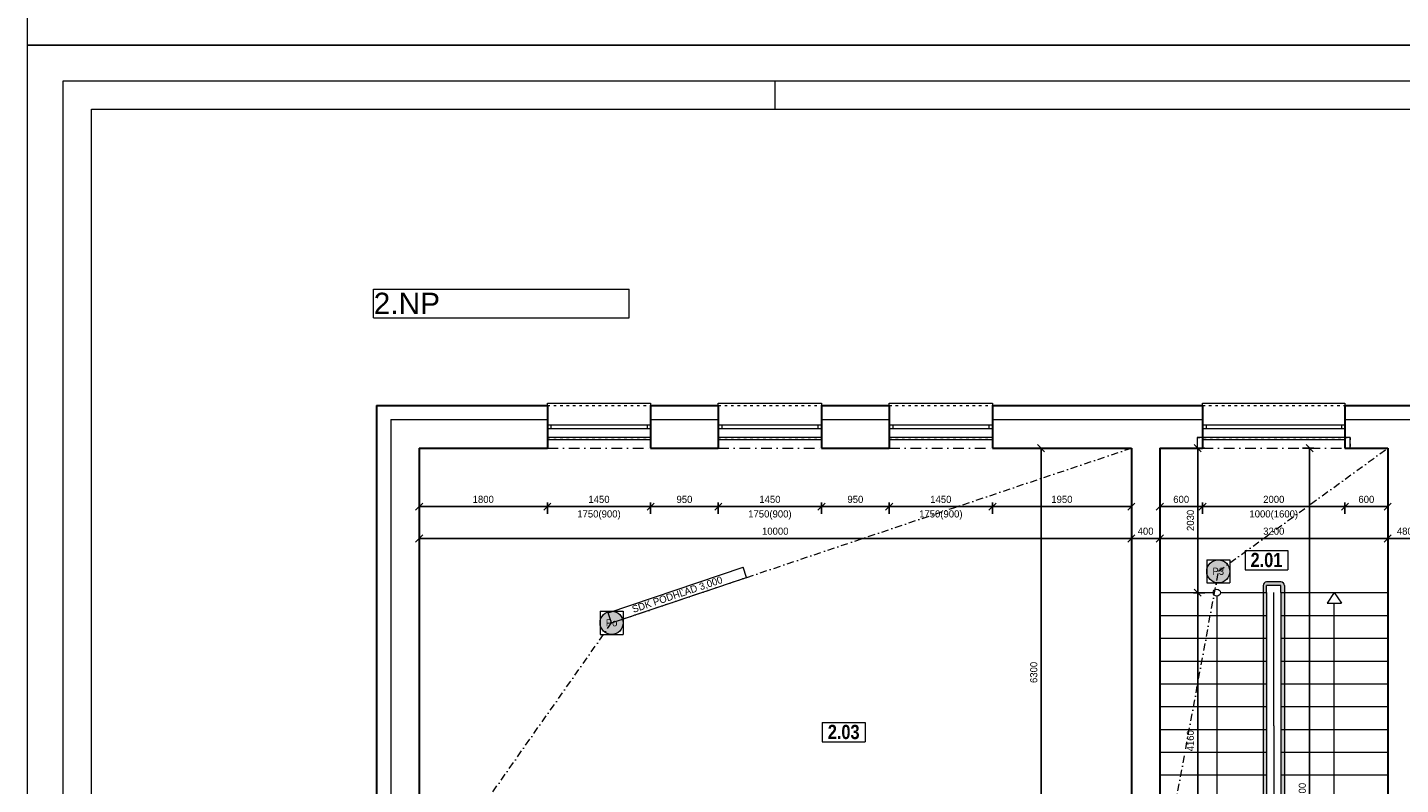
# Model space of a CAD drawing. Header units: millimetres. Extents: x -65956 to 5894746, y -14679 to 163521.
# Tile 13 of 89: x -65956 to -46676, y 4638 to 15271. Entities that reach past the tile are written whole.
import ezdxf

# ---------------------------------------------------------------- set-up
doc = ezdxf.new("R2010")
doc.units = ezdxf.units.MM
doc.linetypes.add('ACAD_ISO03W100', pattern=[30, 12, -18])
doc.linetypes.add('ČERCHOVANÁ', pattern=[1, 0.5, -0.25, 0, -0.25])
doc.layers.get('0').update_dxf_attribs({"lineweight": 5})
doc.layers.get('Defpoints').update_dxf_attribs({"color": 2, "lineweight": 30})
doc.layers.add('- pomocna', color=232, linetype='Continuous', lineweight=0, plot=False)
doc.layers.add('- pomocná oramovanie', color=245, linetype='Continuous', lineweight=0, plot=False)
for name, color, linetype, lineweight in [('- popis', 7, 'Continuous', 0), ('Bodko ciarkovana T', 200, 'ČERCHOVANÁ', 0), ('H popisky', 30, 'Continuous', 25), ('H stavba', 82, 'Continuous', 30), ('KOTY', 51, 'Continuous', 5), ('m_popis', 7, 'Continuous', 0), ('otvor', 163, 'Continuous', 5), ('RE-nove', 10, 'Continuous', 0), ('Tbč stavba', 4, 'ČERCHOVANÁ', 0), ('Tč stavba', 7, 'ACAD_ISO03W100', 5), ('VT sanita', 210, 'Continuous', 5)]:
    doc.layers.add(name, color=color, linetype=linetype, lineweight=lineweight)
doc.styles.add('1-100_te_2mm_200', font='technic_.ttf', dxfattribs={"height": 200})
doc.styles.add('1-20_ce_5mm_100', font='GOTHIC.TTF', dxfattribs={"height": 100})
doc.styles.add('1-50_ce_2mm_100', font='GOTHIC.TTF', dxfattribs={"height": 100})
doc.styles.add('ARIAL', font='arial.ttf')
doc.dimstyles.new('technic_1-100', dxfattribs={"dimtxt": 200, "dimasz": 240, "dimexe": 300, "dimexo": 200, "dimgap": 100, "dimtad": 1, "dimdec": 1, "dimrnd": 0.5, "dimtxsty": '1-100_te_2mm_200', "dimblk": 'OBLIQUE', "dimcen": 2.5, "dimclrd": 256, "dimclrt": 256, "dimadec": 0, "dimazin": 0, "dimtfac": 1, "dimtdec": 1, "dimtix": 1, "dimtmove": 1, "dimatfit": 3, "dimldrblk": 'OBLIQUE', "dimfxl": 400, "dimfxlon": 1, "dimarcsym": 0})

# ---------------------------------------------------------------- blocks, each defined once
blk = doc.blocks.new('_Oblique')
at = {"color": 0, "linetype": 'ByBlock', "lineweight": -2}
blk.add_line((-0.5, -0.5), (0.5, 0.5), dxfattribs=at)
blk = doc.blocks.new('*D590')
at = {"layer": 'Defpoints', "color": 0, "transparency": 16777216}
for p in [(-60456, 9363), (-58656, 9363), (-58656, 8541)]:
    blk.add_point(p, dxfattribs=at)
at = {"layer": 'KOTY', "color": 0, "lineweight": -2, "transparency": 16777216}
for p, q in [((-60456, 8601), (-60456, 8441)), ((-58656, 8601), (-58656, 8441))]:
    blk.add_line(p, q, dxfattribs=at)
at = {"layer": 'KOTY', "lineweight": -2, "transparency": 16777216}
blk.add_line((-60456, 8541), (-58656, 8541), dxfattribs=at)
at = {"layer": 'KOTY', "lineweight": -2, "transparency": 16777216, "xscale": 100, "yscale": 100, "zscale": 100, "rotation": 180}
blk.add_blockref('_Oblique', (-60456, 8541), dxfattribs=at)
at = {"layer": 'KOTY', "lineweight": -2, "transparency": 16777216, "xscale": 100, "yscale": 100, "zscale": 100}
blk.add_blockref('_Oblique', (-58656, 8541), dxfattribs=at)
at = {"layer": 'KOTY', "transparency": 16777216, "insert": (-59556, 8643), "char_height": 100, "attachment_point": 5, "style": '1-20_ce_5mm_100'}
blk.add_mtext('1800', dxfattribs=at)
blk = doc.blocks.new('*D591')
at = {"layer": 'Defpoints', "color": 0, "transparency": 16777216}
for p in [(-58656, 9363), (-57206, 9363), (-57206, 8541)]:
    blk.add_point(p, dxfattribs=at)
at = {"layer": 'KOTY', "color": 0, "lineweight": -2, "transparency": 16777216}
for p, q in [((-58656, 8601), (-58656, 8441)), ((-57206, 8601), (-57206, 8441))]:
    blk.add_line(p, q, dxfattribs=at)
at = {"layer": 'KOTY', "lineweight": -2, "transparency": 16777216}
blk.add_line((-58656, 8541), (-57206, 8541), dxfattribs=at)
at = {"layer": 'KOTY', "lineweight": -2, "transparency": 16777216, "xscale": 100, "yscale": 100, "zscale": 100, "rotation": 180}
blk.add_blockref('_Oblique', (-58656, 8541), dxfattribs=at)
at = {"layer": 'KOTY', "lineweight": -2, "transparency": 16777216, "xscale": 100, "yscale": 100, "zscale": 100}
blk.add_blockref('_Oblique', (-57206, 8541), dxfattribs=at)
at = {"layer": 'KOTY', "transparency": 16777216, "char_height": 100, "attachment_point": 5, "style": '1-20_ce_5mm_100'}
for s, insert in [('1450', (-57931, 8643)), ('1750(900)', (-57931, 8424))]:
    blk.add_mtext(s, dxfattribs=dict(at, insert=insert))
blk = doc.blocks.new('*D592')
at = {"layer": 'Defpoints', "color": 0, "transparency": 16777216}
for p in [(-57206, 9363), (-56256, 9363), (-56256, 8541)]:
    blk.add_point(p, dxfattribs=at)
at = {"layer": 'KOTY', "color": 0, "lineweight": -2, "transparency": 16777216}
for p, q in [((-57206, 8601), (-57206, 8441)), ((-56256, 8601), (-56256, 8441))]:
    blk.add_line(p, q, dxfattribs=at)
at = {"layer": 'KOTY', "lineweight": -2, "transparency": 16777216}
blk.add_line((-57206, 8541), (-56256, 8541), dxfattribs=at)
at = {"layer": 'KOTY', "lineweight": -2, "transparency": 16777216, "xscale": 100, "yscale": 100, "zscale": 100, "rotation": 180}
blk.add_blockref('_Oblique', (-57206, 8541), dxfattribs=at)
at = {"layer": 'KOTY', "lineweight": -2, "transparency": 16777216, "xscale": 100, "yscale": 100, "zscale": 100}
blk.add_blockref('_Oblique', (-56256, 8541), dxfattribs=at)
at = {"layer": 'KOTY', "transparency": 16777216, "insert": (-56731, 8643), "char_height": 100, "attachment_point": 5, "style": '1-20_ce_5mm_100'}
blk.add_mtext('950', dxfattribs=at)
blk = doc.blocks.new('*D593')
at = {"layer": 'Defpoints', "color": 0, "transparency": 16777216}
for p in [(-56256, 9363), (-54806, 9363), (-54806, 8541)]:
    blk.add_point(p, dxfattribs=at)
at = {"layer": 'KOTY', "color": 0, "lineweight": -2, "transparency": 16777216}
for p, q in [((-56256, 8601), (-56256, 8441)), ((-54806, 8601), (-54806, 8441))]:
    blk.add_line(p, q, dxfattribs=at)
at = {"layer": 'KOTY', "lineweight": -2, "transparency": 16777216}
blk.add_line((-56256, 8541), (-54806, 8541), dxfattribs=at)
at = {"layer": 'KOTY', "lineweight": -2, "transparency": 16777216, "xscale": 100, "yscale": 100, "zscale": 100, "rotation": 180}
blk.add_blockref('_Oblique', (-56256, 8541), dxfattribs=at)
at = {"layer": 'KOTY', "lineweight": -2, "transparency": 16777216, "xscale": 100, "yscale": 100, "zscale": 100}
blk.add_blockref('_Oblique', (-54806, 8541), dxfattribs=at)
at = {"layer": 'KOTY', "transparency": 16777216, "char_height": 100, "attachment_point": 5, "style": '1-20_ce_5mm_100'}
for s, insert in [('1450', (-55531, 8643)), ('1750(900)', (-55531, 8424))]:
    blk.add_mtext(s, dxfattribs=dict(at, insert=insert))
blk = doc.blocks.new('*D594')
at = {"layer": 'Defpoints', "color": 0, "transparency": 16777216}
for p in [(-54806, 9363), (-53856, 9363), (-53856, 8541)]:
    blk.add_point(p, dxfattribs=at)
at = {"layer": 'KOTY', "color": 0, "lineweight": -2, "transparency": 16777216}
for p, q in [((-54806, 8601), (-54806, 8441)), ((-53856, 8601), (-53856, 8441))]:
    blk.add_line(p, q, dxfattribs=at)
at = {"layer": 'KOTY', "lineweight": -2, "transparency": 16777216}
blk.add_line((-54806, 8541), (-53856, 8541), dxfattribs=at)
at = {"layer": 'KOTY', "lineweight": -2, "transparency": 16777216, "xscale": 100, "yscale": 100, "zscale": 100, "rotation": 180}
blk.add_blockref('_Oblique', (-54806, 8541), dxfattribs=at)
at = {"layer": 'KOTY', "lineweight": -2, "transparency": 16777216, "xscale": 100, "yscale": 100, "zscale": 100}
blk.add_blockref('_Oblique', (-53856, 8541), dxfattribs=at)
at = {"layer": 'KOTY', "transparency": 16777216, "insert": (-54331, 8643), "char_height": 100, "attachment_point": 5, "style": '1-20_ce_5mm_100'}
blk.add_mtext('950', dxfattribs=at)
blk = doc.blocks.new('*D595')
at = {"layer": 'Defpoints', "color": 0, "transparency": 16777216}
for p in [(-53856, 9363), (-52406, 9363), (-52406, 8541)]:
    blk.add_point(p, dxfattribs=at)
at = {"layer": 'KOTY', "color": 0, "lineweight": -2, "transparency": 16777216}
for p, q in [((-53856, 8601), (-53856, 8441)), ((-52406, 8601), (-52406, 8441))]:
    blk.add_line(p, q, dxfattribs=at)
at = {"layer": 'KOTY', "lineweight": -2, "transparency": 16777216}
blk.add_line((-53856, 8541), (-52406, 8541), dxfattribs=at)
at = {"layer": 'KOTY', "lineweight": -2, "transparency": 16777216, "xscale": 100, "yscale": 100, "zscale": 100, "rotation": 180}
blk.add_blockref('_Oblique', (-53856, 8541), dxfattribs=at)
at = {"layer": 'KOTY', "lineweight": -2, "transparency": 16777216, "xscale": 100, "yscale": 100, "zscale": 100}
blk.add_blockref('_Oblique', (-52406, 8541), dxfattribs=at)
at = {"layer": 'KOTY', "transparency": 16777216, "char_height": 100, "attachment_point": 5, "style": '1-20_ce_5mm_100'}
for s, insert in [('1450', (-53131, 8643)), ('1750(900)', (-53131, 8424))]:
    blk.add_mtext(s, dxfattribs=dict(at, insert=insert))
blk = doc.blocks.new('*D596')
at = {"layer": 'Defpoints', "color": 0, "transparency": 16777216}
for p in [(-52406, 9363), (-50456, 9363), (-50456, 8541)]:
    blk.add_point(p, dxfattribs=at)
at = {"layer": 'KOTY', "color": 0, "lineweight": -2, "transparency": 16777216}
for p, q in [((-52406, 8601), (-52406, 8441)), ((-50456, 8601), (-50456, 8441))]:
    blk.add_line(p, q, dxfattribs=at)
at = {"layer": 'KOTY', "lineweight": -2, "transparency": 16777216}
blk.add_line((-52406, 8541), (-50456, 8541), dxfattribs=at)
at = {"layer": 'KOTY', "lineweight": -2, "transparency": 16777216, "xscale": 100, "yscale": 100, "zscale": 100, "rotation": 180}
blk.add_blockref('_Oblique', (-52406, 8541), dxfattribs=at)
at = {"layer": 'KOTY', "lineweight": -2, "transparency": 16777216, "xscale": 100, "yscale": 100, "zscale": 100}
blk.add_blockref('_Oblique', (-50456, 8541), dxfattribs=at)
at = {"layer": 'KOTY', "transparency": 16777216, "insert": (-51431, 8643), "char_height": 100, "attachment_point": 5, "style": '1-20_ce_5mm_100'}
blk.add_mtext('1950', dxfattribs=at)
blk = doc.blocks.new('*D597')
at = {"layer": 'Defpoints', "color": 0, "transparency": 16777216}
for p in [(-60456, 9363), (-50456, 9363), (-50456, 8094)]:
    blk.add_point(p, dxfattribs=at)
at = {"layer": 'KOTY', "color": 0, "lineweight": -2, "transparency": 16777216}
for p, q in [((-60456, 8154), (-60456, 7994)), ((-50456, 8154), (-50456, 7994))]:
    blk.add_line(p, q, dxfattribs=at)
at = {"layer": 'KOTY', "lineweight": -2, "transparency": 16777216}
blk.add_line((-60456, 8094), (-50456, 8094), dxfattribs=at)
at = {"layer": 'KOTY', "lineweight": -2, "transparency": 16777216, "xscale": 100, "yscale": 100, "zscale": 100, "rotation": 180}
blk.add_blockref('_Oblique', (-60456, 8094), dxfattribs=at)
at = {"layer": 'KOTY', "lineweight": -2, "transparency": 16777216, "xscale": 100, "yscale": 100, "zscale": 100}
blk.add_blockref('_Oblique', (-50456, 8094), dxfattribs=at)
at = {"layer": 'KOTY', "transparency": 16777216, "insert": (-55456, 8196), "char_height": 100, "attachment_point": 5, "style": '1-20_ce_5mm_100'}
blk.add_mtext('10000', dxfattribs=at)
blk = doc.blocks.new('*D603')
at = {"layer": 'Defpoints', "color": 0, "transparency": 16777216}
for p in [(-51724, 9363), (-50456, 9363), (-50456, 3063)]:
    blk.add_point(p, dxfattribs=at)
at = {"layer": 'KOTY', "color": 0, "lineweight": -2, "transparency": 16777216}
for p, q in [((-51664, 9363), (-51824, 9363)), ((-51664, 3063), (-51824, 3063))]:
    blk.add_line(p, q, dxfattribs=at)
at = {"layer": 'KOTY', "lineweight": -2, "transparency": 16777216}
blk.add_line((-51724, 3063), (-51724, 9363), dxfattribs=at)
at = {"layer": 'KOTY', "lineweight": -2, "transparency": 16777216, "xscale": 100, "yscale": 100, "zscale": 100}
for p, rotation in [((-51724, 9363), 90), ((-51724, 3063), 270)]:
    blk.add_blockref('_Oblique', p, dxfattribs=dict(at, rotation=rotation))
at = {"layer": 'KOTY', "transparency": 16777216, "insert": (-51826, 6213), "char_height": 100, "attachment_point": 5, "rotation": 90, "style": '1-20_ce_5mm_100'}
blk.add_mtext('6300', dxfattribs=at)
blk = doc.blocks.new('*D665')
at = {"layer": 'Defpoints', "color": 0, "transparency": 16777216}
for p in [(-50456, 9363), (-50056, 9363), (-50456, 8094)]:
    blk.add_point(p, dxfattribs=at)
at = {"layer": 'KOTY', "color": 0, "lineweight": -2, "transparency": 16777216}
for p, q in [((-50456, 8154), (-50456, 7994)), ((-50056, 8154), (-50056, 7994))]:
    blk.add_line(p, q, dxfattribs=at)
at = {"layer": 'KOTY', "lineweight": -2, "transparency": 16777216}
blk.add_line((-50056, 8094), (-50456, 8094), dxfattribs=at)
at = {"layer": 'KOTY', "lineweight": -2, "transparency": 16777216, "xscale": 100, "yscale": 100, "zscale": 100, "rotation": 180}
blk.add_blockref('_Oblique', (-50456, 8094), dxfattribs=at)
at = {"layer": 'KOTY', "lineweight": -2, "transparency": 16777216, "xscale": 100, "yscale": 100, "zscale": 100}
blk.add_blockref('_Oblique', (-50056, 8094), dxfattribs=at)
at = {"layer": 'KOTY', "transparency": 16777216, "insert": (-50256, 8196), "char_height": 100, "attachment_point": 5, "style": '1-20_ce_5mm_100'}
blk.add_mtext('400', dxfattribs=at)
blk = doc.blocks.new('*D433')
at = {"layer": 'Defpoints', "color": 0, "transparency": 16777216}
for p in [(-50056, 9363), (-46856, 9363), (-46856, 8094)]:
    blk.add_point(p, dxfattribs=at)
at = {"layer": 'KOTY', "color": 0, "lineweight": -2, "transparency": 16777216}
for p, q in [((-50056, 8154), (-50056, 7994)), ((-46856, 8154), (-46856, 7994))]:
    blk.add_line(p, q, dxfattribs=at)
at = {"layer": 'KOTY', "lineweight": -2, "transparency": 16777216}
blk.add_line((-50056, 8094), (-46856, 8094), dxfattribs=at)
at = {"layer": 'KOTY', "lineweight": -2, "transparency": 16777216, "xscale": 100, "yscale": 100, "zscale": 100, "rotation": 180}
blk.add_blockref('_Oblique', (-50056, 8094), dxfattribs=at)
at = {"layer": 'KOTY', "lineweight": -2, "transparency": 16777216, "xscale": 100, "yscale": 100, "zscale": 100}
blk.add_blockref('_Oblique', (-46856, 8094), dxfattribs=at)
at = {"layer": 'KOTY', "transparency": 16777216, "insert": (-48456, 8196), "char_height": 100, "attachment_point": 5, "style": '1-20_ce_5mm_100'}
blk.add_mtext('3200', dxfattribs=at)
blk = doc.blocks.new('*D666')
at = {"layer": 'Defpoints', "color": 0, "transparency": 16777216}
for p in [(-46856, 9363), (-46376, 9363), (-46856, 8094)]:
    blk.add_point(p, dxfattribs=at)
at = {"layer": 'KOTY', "color": 0, "lineweight": -2, "transparency": 16777216}
for p, q in [((-46856, 8154), (-46856, 7994)), ((-46376, 8154), (-46376, 7994))]:
    blk.add_line(p, q, dxfattribs=at)
at = {"layer": 'KOTY', "lineweight": -2, "transparency": 16777216}
blk.add_line((-46376, 8094), (-46856, 8094), dxfattribs=at)
at = {"layer": 'KOTY', "lineweight": -2, "transparency": 16777216, "xscale": 100, "yscale": 100, "zscale": 100, "rotation": 180}
blk.add_blockref('_Oblique', (-46856, 8094), dxfattribs=at)
at = {"layer": 'KOTY', "lineweight": -2, "transparency": 16777216, "xscale": 100, "yscale": 100, "zscale": 100}
blk.add_blockref('_Oblique', (-46376, 8094), dxfattribs=at)
at = {"layer": 'KOTY', "transparency": 16777216, "insert": (-46616, 8196), "char_height": 100, "attachment_point": 5, "style": '1-20_ce_5mm_100'}
blk.add_mtext('480', dxfattribs=at)
blk = doc.blocks.new('*D667')
at = {"layer": 'Defpoints', "color": 0, "transparency": 16777216}
for p in [(-50056, 9363), (-48456, 4335), (-48456, 3173)]:
    blk.add_point(p, dxfattribs=at)
at = {"layer": 'KOTY', "color": 0, "lineweight": -2, "transparency": 16777216}
for p, q in [((-48456, 4275), (-48456, 4435)), ((-50056, 4395), (-50056, 4235))]:
    blk.add_line(p, q, dxfattribs=at)
at = {"layer": 'KOTY', "lineweight": -2, "transparency": 16777216}
blk.add_line((-50056, 4335), (-48456, 4335), dxfattribs=at)
at = {"layer": 'KOTY', "lineweight": -2, "transparency": 16777216, "xscale": 100, "yscale": 100, "zscale": 100, "rotation": 180}
blk.add_blockref('_Oblique', (-50056, 4335), dxfattribs=at)
at = {"layer": 'KOTY', "lineweight": -2, "transparency": 16777216, "xscale": 100, "yscale": 100, "zscale": 100}
blk.add_blockref('_Oblique', (-48456, 4335), dxfattribs=at)
at = {"layer": 'KOTY', "transparency": 16777216, "insert": (-49256, 4437), "char_height": 100, "attachment_point": 5, "style": '1-20_ce_5mm_100'}
blk.add_mtext('1600', dxfattribs=at)
blk = doc.blocks.new('*D668')
at = {"layer": 'Defpoints', "color": 0, "transparency": 16777216}
for p in [(-50056, 9363), (-49456, 9363), (-49456, 8541)]:
    blk.add_point(p, dxfattribs=at)
at = {"layer": 'KOTY', "color": 0, "lineweight": -2, "transparency": 16777216}
for p, q in [((-50056, 8601), (-50056, 8441)), ((-49456, 8601), (-49456, 8441))]:
    blk.add_line(p, q, dxfattribs=at)
at = {"layer": 'KOTY', "lineweight": -2, "transparency": 16777216}
blk.add_line((-50056, 8541), (-49456, 8541), dxfattribs=at)
at = {"layer": 'KOTY', "lineweight": -2, "transparency": 16777216, "xscale": 100, "yscale": 100, "zscale": 100, "rotation": 180}
blk.add_blockref('_Oblique', (-50056, 8541), dxfattribs=at)
at = {"layer": 'KOTY', "lineweight": -2, "transparency": 16777216, "xscale": 100, "yscale": 100, "zscale": 100}
blk.add_blockref('_Oblique', (-49456, 8541), dxfattribs=at)
at = {"layer": 'KOTY', "transparency": 16777216, "insert": (-49756, 8643), "char_height": 100, "attachment_point": 5, "style": '1-20_ce_5mm_100'}
blk.add_mtext('600', dxfattribs=at)
blk = doc.blocks.new('*D669')
at = {"layer": 'Defpoints', "color": 0, "transparency": 16777216}
for p in [(-49456, 9363), (-47456, 9363), (-47456, 8541)]:
    blk.add_point(p, dxfattribs=at)
at = {"layer": 'KOTY', "color": 0, "lineweight": -2, "transparency": 16777216}
for p, q in [((-49456, 8601), (-49456, 8441)), ((-47456, 8601), (-47456, 8441))]:
    blk.add_line(p, q, dxfattribs=at)
at = {"layer": 'KOTY', "lineweight": -2, "transparency": 16777216}
blk.add_line((-49456, 8541), (-47456, 8541), dxfattribs=at)
at = {"layer": 'KOTY', "lineweight": -2, "transparency": 16777216, "xscale": 100, "yscale": 100, "zscale": 100, "rotation": 180}
blk.add_blockref('_Oblique', (-49456, 8541), dxfattribs=at)
at = {"layer": 'KOTY', "lineweight": -2, "transparency": 16777216, "xscale": 100, "yscale": 100, "zscale": 100}
blk.add_blockref('_Oblique', (-47456, 8541), dxfattribs=at)
at = {"layer": 'KOTY', "transparency": 16777216, "char_height": 100, "attachment_point": 5, "style": '1-20_ce_5mm_100'}
for s, insert in [('2000', (-48456, 8643)), ('1000(1600)', (-48456, 8424))]:
    blk.add_mtext(s, dxfattribs=dict(at, insert=insert))
blk = doc.blocks.new('*D670')
at = {"layer": 'Defpoints', "color": 0, "transparency": 16777216}
for p in [(-47456, 9363), (-46856, 9363), (-46856, 8541)]:
    blk.add_point(p, dxfattribs=at)
at = {"layer": 'KOTY', "color": 0, "lineweight": -2, "transparency": 16777216}
for p, q in [((-47456, 8601), (-47456, 8441)), ((-46856, 8601), (-46856, 8441))]:
    blk.add_line(p, q, dxfattribs=at)
at = {"layer": 'KOTY', "lineweight": -2, "transparency": 16777216}
blk.add_line((-47456, 8541), (-46856, 8541), dxfattribs=at)
at = {"layer": 'KOTY', "lineweight": -2, "transparency": 16777216, "xscale": 100, "yscale": 100, "zscale": 100, "rotation": 180}
blk.add_blockref('_Oblique', (-47456, 8541), dxfattribs=at)
at = {"layer": 'KOTY', "lineweight": -2, "transparency": 16777216, "xscale": 100, "yscale": 100, "zscale": 100}
blk.add_blockref('_Oblique', (-46856, 8541), dxfattribs=at)
at = {"layer": 'KOTY', "transparency": 16777216, "insert": (-47156, 8643), "char_height": 100, "attachment_point": 5, "style": '1-20_ce_5mm_100'}
blk.add_mtext('600', dxfattribs=at)
blk = doc.blocks.new('*D671')
at = {"layer": 'Defpoints', "color": 0, "transparency": 16777216}
for p in [(-50056, 9363), (-50056, 7333), (-49524, 7333)]:
    blk.add_point(p, dxfattribs=at)
at = {"layer": 'KOTY', "color": 0, "lineweight": -2, "transparency": 16777216}
for p, q in [((-49584, 9363), (-49424, 9363)), ((-49584, 7333), (-49424, 7333))]:
    blk.add_line(p, q, dxfattribs=at)
at = {"layer": 'KOTY', "lineweight": -2, "transparency": 16777216}
blk.add_line((-49524, 9363), (-49524, 7333), dxfattribs=at)
at = {"layer": 'KOTY', "lineweight": -2, "transparency": 16777216, "xscale": 100, "yscale": 100, "zscale": 100}
for p, rotation in [((-49524, 9363), 90), ((-49524, 7333), 270)]:
    blk.add_blockref('_Oblique', p, dxfattribs=dict(at, rotation=rotation))
at = {"layer": 'KOTY', "transparency": 16777216, "insert": (-49626, 8348), "char_height": 100, "attachment_point": 5, "rotation": 90, "style": '1-20_ce_5mm_100'}
blk.add_mtext('2030', dxfattribs=at)
blk = doc.blocks.new('*T434')
at = {"layer": 'Defpoints', "color": 8, "linetype": 'ByBlock', "lineweight": 0, "transparency": 16777216}
for p, q in [((0, 403), (3587, 403)), ((0, 0), (0, 403)), ((3587, 0), (3587, 403)), ((0, 0), (3587, 0))]:
    blk.add_line(p, q, dxfattribs=at)
at = {"layer": '- popis', "color": 0, "transparency": 16777216, "insert": (2, 202), "char_height": 300, "width": 3583.9, "attachment_point": 4, "style": 'ARIAL'}
blk.add_mtext('{\\fArial|b0|i0|c238|p34;\\C256;2.NP}', dxfattribs=at)
blk = doc.blocks.new('*D673')
at = {"layer": 'Defpoints', "color": 0, "transparency": 16777216}
for p in [(-50056, 7333), (-49524, 3173), (-48556, 3173)]:
    blk.add_point(p, dxfattribs=at)
at = {"layer": 'KOTY', "color": 0, "lineweight": -2, "transparency": 16777216}
for p, q in [((-49584, 7333), (-49424, 7333)), ((-49464, 3173), (-49624, 3173))]:
    blk.add_line(p, q, dxfattribs=at)
at = {"layer": 'KOTY', "lineweight": -2, "transparency": 16777216}
blk.add_line((-49524, 7333), (-49524, 3173), dxfattribs=at)
at = {"layer": 'KOTY', "lineweight": -2, "transparency": 16777216, "xscale": 100, "yscale": 100, "zscale": 100}
for p, rotation in [((-49524, 7333), 90), ((-49524, 3173), 270)]:
    blk.add_blockref('_Oblique', p, dxfattribs=dict(at, rotation=rotation))
at = {"layer": 'KOTY', "transparency": 16777216, "insert": (-49626, 5253), "char_height": 100, "attachment_point": 5, "rotation": 90, "style": '1-20_ce_5mm_100'}
blk.add_mtext('4160', dxfattribs=at)
blk = doc.blocks.new('*D675')
at = {"layer": 'Defpoints', "color": 0, "transparency": 16777216}
for p in [(-46856, 9363), (-47953, -337), (-46856, -337)]:
    blk.add_point(p, dxfattribs=at)
at = {"layer": 'KOTY', "color": 0, "lineweight": -2, "transparency": 16777216}
for p, q in [((-47893, 9363), (-48053, 9363)), ((-47893, -337), (-48053, -337))]:
    blk.add_line(p, q, dxfattribs=at)
at = {"layer": 'KOTY', "lineweight": -2, "transparency": 16777216}
blk.add_line((-47953, 9363), (-47953, -337), dxfattribs=at)
at = {"layer": 'KOTY', "lineweight": -2, "transparency": 16777216, "xscale": 100, "yscale": 100, "zscale": 100}
for p, rotation in [((-47953, 9363), 90), ((-47953, -337), 270)]:
    blk.add_blockref('_Oblique', p, dxfattribs=dict(at, rotation=rotation))
at = {"layer": 'KOTY', "transparency": 16777216, "insert": (-48055, 4513), "char_height": 100, "attachment_point": 5, "rotation": 90, "style": '1-20_ce_5mm_100'}
blk.add_mtext('9700', dxfattribs=at)
blk = doc.blocks.new('*T446')
at = {"layer": 'Defpoints', "color": 8, "linetype": 'ByBlock', "lineweight": 0, "transparency": 16777216}
for p, q in [((0, 0), (600, 0)), ((0, 0), (0, -271)), ((600, 0), (600, -271)), ((0, -271), (600, -271))]:
    blk.add_line(p, q, dxfattribs=at)
at = {"layer": 'H popisky', "color": 0, "transparency": 16777216, "insert": (300, -135), "char_height": 200, "width": 596, "attachment_point": 5, "style": '1-50_ce_2mm_100'}
blk.add_mtext('{\\fTechnicLite|b1|i0|c2|p2;\\C256;2.01}', dxfattribs=at)
blk = doc.blocks.new('*T448')
at = {"layer": 'Defpoints', "color": 8, "linetype": 'ByBlock', "lineweight": 0, "transparency": 16777216}
for p, q in [((0, 0), (600, 0)), ((0, 0), (0, -271)), ((600, 0), (600, -271)), ((0, -271), (600, -271))]:
    blk.add_line(p, q, dxfattribs=at)
at = {"layer": 'H popisky', "color": 0, "transparency": 16777216, "insert": (300, -135), "char_height": 200, "width": 596, "attachment_point": 5, "style": '1-50_ce_2mm_100'}
blk.add_mtext('{\\fTechnicLite|b1|i0|c2|p2;\\C256;2.03}', dxfattribs=at)
blk = doc.blocks.new('*T797')
at = {"layer": 'Defpoints', "color": 8, "linetype": 'ByBlock', "lineweight": 0, "transparency": 16777216}
for p, q in [((0, 0), (325, 0)), ((0, 0), (0, -325)), ((325, 0), (325, -325)), ((0, -325), (325, -325))]:
    blk.add_line(p, q, dxfattribs=at)
at = {"layer": '- popis', "color": 0, "transparency": 16777216, "insert": (162, -162), "char_height": 100, "width": 320.94, "attachment_point": 5, "style": '1-50_ce_2mm_100'}
blk.add_mtext('Po', dxfattribs=at)
blk = doc.blocks.new('*T798')
at = {"layer": 'Defpoints', "color": 8, "linetype": 'ByBlock', "lineweight": 0, "transparency": 16777216}
for p, q in [((-48, 142), (1848, 780)), ((1896, 637), (1848, 780)), ((0, 0), (1896, 637)), ((0, 0), (-48, 142))]:
    blk.add_line(p, q, dxfattribs=at)
at = {"layer": 'm_popis', "color": 0, "transparency": 16777216, "insert": (924, 390), "char_height": 100, "width": 1996, "attachment_point": 5, "rotation": 18.5855, "style": '1-50_ce_2mm_100'}
blk.add_mtext('SDK PODHĽAD 3,000', dxfattribs=at)
blk = doc.blocks.new('cxyvyxcvcx')
at = {"layer": '- pomocná oramovanie'}
for points in [[(-136218, -52983), (-178218, -52983), (-178218, -23283), (-136218, -23283)], [(-137118, -52083), (-177318, -52083), (-177318, -24183), (-137118, -24183)]]:
    blk.add_lwpolyline(points, close=True, dxfattribs=at)
blk.add_line((-167718, -24183), (-167718, -23783))
blk.add_lwpolyline([(-136718, -52483), (-177718, -52483), (-177718, -23783), (-136718, -23783)], close=True)
blk = doc.blocks.new('*T967')
at = {"layer": 'Defpoints', "color": 8, "linetype": 'ByBlock', "lineweight": 0, "transparency": 16777216}
for p, q in [((0, 0), (325, 0)), ((0, 0), (0, -325)), ((325, 0), (325, -325)), ((0, -325), (325, -325))]:
    blk.add_line(p, q, dxfattribs=at)
at = {"layer": '- popis', "color": 0, "transparency": 16777216, "insert": (162, -162), "char_height": 100, "width": 320.94, "attachment_point": 5, "style": '1-50_ce_2mm_100'}
blk.add_mtext('P3', dxfattribs=at)

msp = doc.modelspace()

# ---------------------------------------------------------------- hatches: boundary and pattern name
at = {"layer": 'RE-nove'}
for points in [[(-49072.85, 7632.3, 1), (-49397.79, 7632.3, 1)], [(-57591.11, 6909.48, 1), (-57916.05, 6909.48, 1)]]:
    msp.add_hatch(color=256, dxfattribs=at).paths.add_polyline_path(points)
h = msp.add_hatch(color=256, dxfattribs=at)
h.dxf.hatch_style = 1
h.paths.add_polyline_path([(-48306.01, 6693.33), (-48356.01, 6693.33), (-48356.01, 6373.33), (-48306.01, 6373.33)])
h.paths.add_polyline_path([(-48306.01, 6373.33), (-48356.01, 6373.33), (-48356.01, 6053.33), (-48306.01, 6053.33)])
h.paths.add_polyline_path([(-48306.01, 6053.33), (-48356.01, 6053.33), (-48356.01, 5733.33), (-48306.01, 5733.33)])
h.paths.add_polyline_path([(-48306.01, 5733.33), (-48356.01, 5733.33), (-48356.01, 5413.33), (-48306.01, 5413.33)])
h.paths.add_polyline_path([(-48306.01, 5413.33), (-48356.01, 5413.33), (-48356.01, 5093.33), (-48306.01, 5093.33)])
h.paths.add_polyline_path([(-48306.01, 5093.33), (-48356.01, 5093.33), (-48356.01, 4773.33), (-48306.01, 4773.33)])
h.paths.add_polyline_path([(-48306.01, 4773.33), (-48356.01, 4773.33), (-48356.01, 4453.33), (-48306.01, 4453.33)])
h.paths.add_polyline_path([(-48306.01, 4453.33), (-48356.01, 4453.33), (-48356.01, 4133.33), (-48306.01, 4133.33)])
h.paths.add_polyline_path([(-48306.01, 4133.33), (-48356.01, 4133.33), (-48356.01, 3813.33), (-48306.01, 3813.33)])
h.paths.add_polyline_path([(-48306.01, 3813.33), (-48356.01, 3813.33), (-48356.01, 3493.33), (-48306.01, 3493.33)])
h.paths.add_polyline_path([(-48306.01, 3493.33), (-48356.01, 3493.33), (-48356.01, 3173.33), (-48306.01, 3173.33)])
h.paths.add_polyline_path([(-48556.01, 6693.33), (-48606.01, 6693.33), (-48606.01, 6373.33), (-48556.01, 6373.33)])
h.paths.add_polyline_path([(-48556.01, 7013.33), (-48606.01, 7013.33), (-48606.01, 6693.33), (-48556.01, 6693.33)])
h.paths.add_polyline_path([(-48556.01, 7333.33), (-48606.01, 7333.33), (-48606.01, 7013.33), (-48556.01, 7013.33)])
h.paths.add_polyline_path([(-48356.01, 7483.33), (-48556.01, 7483.33, 0.41421356), (-48606.01, 7433.33), (-48606.01, 7333.33), (-48556.01, 7333.33), (-48556.01, 7433.33), (-48356.01, 7433.33), (-48356.01, 7333.33), (-48306.01, 7333.33), (-48306.01, 7433.33, 0.41421356)])
h.paths.add_polyline_path([(-48306.01, 7333.33), (-48356.01, 7333.33), (-48356.01, 7013.33), (-48306.01, 7013.33)])
h.paths.add_polyline_path([(-48306.01, 7013.33), (-48356.01, 7013.33), (-48356.01, 6693.33), (-48306.01, 6693.33)])
h.paths.add_polyline_path([(-46856.01, 3093.33), (-47106.01, 3093.33), (-47106.01, 3043.33), (-46856.01, 3043.33)])
h.paths.add_polyline_path([(-47106.01, 3093.33), (-48106.01, 3093.33), (-48106.01, 3043.33), (-47106.01, 3043.33)])
h.paths.add_polyline_path([(-48106.01, 3093.33), (-48556.01, 3093.33), (-48556.01, 3173.33), (-48606.01, 3173.33), (-48606.01, 3093.33, 0.41421356), (-48556.01, 3043.33), (-48106.01, 3043.33)])
h.paths.add_polyline_path([(-48556.01, 3493.33), (-48606.01, 3493.33), (-48606.01, 3173.33), (-48556.01, 3173.33)], flags=17)
h.paths.add_polyline_path([(-48556.01, 3813.33), (-48606.01, 3813.33), (-48606.01, 3493.33), (-48556.01, 3493.33)], flags=17)
h.paths.add_polyline_path([(-48556.01, 4133.33), (-48606.01, 4133.33), (-48606.01, 3813.33), (-48556.01, 3813.33)], flags=17)
h.paths.add_polyline_path([(-48556.01, 4453.33), (-48606.01, 4453.33), (-48606.01, 4133.33), (-48556.01, 4133.33)], flags=17)
h.paths.add_polyline_path([(-48556.01, 4773.33), (-48606.01, 4773.33), (-48606.01, 4453.33), (-48556.01, 4453.33)], flags=17)
h.paths.add_polyline_path([(-48556.01, 5093.33), (-48606.01, 5093.33), (-48606.01, 4773.33), (-48556.01, 4773.33)], flags=17)
h.paths.add_polyline_path([(-48556.01, 5413.33), (-48606.01, 5413.33), (-48606.01, 5093.33), (-48556.01, 5093.33)], flags=17)
h.paths.add_polyline_path([(-48556.01, 5733.33), (-48606.01, 5733.33), (-48606.01, 5413.33), (-48556.01, 5413.33)], flags=17)
h.paths.add_polyline_path([(-48556.01, 6053.33), (-48606.01, 6053.33), (-48606.01, 5733.33), (-48556.01, 5733.33)], flags=17)
h.paths.add_polyline_path([(-48556.01, 6373.33), (-48606.01, 6373.33), (-48606.01, 6053.33), (-48556.01, 6053.33)], flags=17)

# ---------------------------------------------------------------- linework, layer by layer
at = {"layer": '- pomocna'}
for points in [[(-60456.01, 3063.33), (-50456.01, 3063.33), (-50456.01, 9363.33), (-52406.01, 9363.33), (-52406.01, 9513.33), (-53856.01, 9513.33), (-53856.01, 9363.33), (-54806.01, 9363.33), (-54806.01, 9513.33), (-56256.01, 9513.33), (-56256.01, 9363.33), (-57206.01, 9363.33), (-57206.01, 9513.33), (-58656.01, 9513.33), (-58656.01, 9363.33), (-60456.01, 9363.33), (-60456.01, 3063.33)], [(-50056.01, 3173.33), (-46856.01, 3173.33), (-46856.01, 9363.33), (-47381.01, 9363.33), (-47381.01, 9513.33), (-49531.01, 9513.33), (-49531.01, 9363.33), (-50056.01, 9363.33), (-50056.01, 3173.33)]]:
    msp.add_lwpolyline(points, dxfattribs=at)
at = {"linetype": 'Continuous'}
for p, q in [((-60856.01, 9763.33), (-60856.01, 2463.33)), ((-60856.01, 9763.33), (-58656.01, 9763.33)), ((-57206.01, 9763.33), (-56256.01, 9763.33)), ((-54806.01, 9763.33), (-53856.01, 9763.33)), ((-52406.01, 9763.33), (-49456.01, 9763.33)), ((-47456.01, 9763.33), (-45076.01, 9763.33)), ((-50056.01, 7333.33), (-49306.01, 7333.33)), ((-49206.01, 7333.33), (-48556.01, 7333.33)), ((-48356.01, 7333.33), (-48356.01, 3173.33)), ((-48306.01, 7433.33), (-48306.01, 3173.33)), ((-47606.01, 7333.33), (-47706.01, 7183.33)), ((-47606.01, 7333.33), (-47506.01, 7183.33)), ((-50056.01, 7013.33), (-48556.01, 7013.33)), ((-48356.01, 7013.33), (-46856.01, 7013.33)), ((-50056.01, 6693.33), (-48556.01, 6693.33)), ((-48356.01, 6693.33), (-46856.01, 6693.33)), ((-50056.01, 6373.33), (-48556.01, 6373.33)), ((-48356.01, 6373.33), (-46856.01, 6373.33)), ((-50056.01, 6053.33), (-48556.01, 6053.33)), ((-48356.01, 6053.33), (-46856.01, 6053.33)), ((-50056.01, 5733.33), (-48556.01, 5733.33)), ((-48356.01, 5733.33), (-46856.01, 5733.33)), ((-50056.01, 5413.33), (-48556.01, 5413.33)), ((-48456.01, 5461.33), (-48456.01, 3093.33)), ((-48356.01, 5413.33), (-46856.01, 5413.33)), ((-50056.01, 5093.33), (-48556.01, 5093.33)), ((-48356.01, 5093.33), (-46856.01, 5093.33)), ((-50056.01, 4773.33), (-48556.01, 4773.33)), ((-48356.01, 4773.33), (-46856.01, 4773.33))]:
    msp.add_line(p, q, dxfattribs=at)
for p, q in [((-48606.01, 7433.33), (-48606.01, 3093.33)), ((-48356.01, 7483.33), (-48556.01, 7483.33)), ((-48356.01, 7433.33), (-48556.01, 7433.33)), ((-48556.01, 7333.33), (-48556.01, 7433.33)), ((-48556.01, 7333.33), (-48556.01, 3093.33)), ((-48456.01, 5461.33), (-48456.01, 7333.33)), ((-48356.01, 7333.33), (-48356.01, 7433.33)), ((-48356.01, 7333.33), (-46856.01, 7333.33)), ((-49256.01, 7283.33), (-49256.01, 3323.33)), ((-47706.01, 7183.33), (-47506.01, 7183.33)), ((-47606.01, 5648.33), (-47606.01, 7183.33)), ((-47606.01, 7183.33), (-47606.01, 7183.33)), ((-47606.01, 3173.33), (-47606.01, 5648.33))]:
    msp.add_line(p, q)
msp.add_circle((-49256.01, 7333.33), 50)
for centre, start, end in [((-48556.01, 7433.33), 90, 180), ((-48356.01, 7433.33), 0, 90)]:
    msp.add_arc(centre, 50, start, end)
at = {"layer": 'Bodko ciarkovana T', "ltscale": 200}
for p, q in [((-57753.58, 6909.48), (-50456.01, 9363.33)), ((-49232.65, 7634.52), (-46856.01, 9363.33)), ((-50056.01, 3173.33), (-49232.65, 7634.52)), ((-60456.01, 3063.33), (-57753.58, 6909.48))]:
    msp.add_line(p, q, dxfattribs=at)
at = {"layer": 'H stavba'}
for p, q in [((-61056.01, 9963.33), (-61056.01, 2463.33)), ((-61056.01, 9963.33), (-58656.01, 9963.33)), ((-58656.01, 9963.33), (-58656.01, 9363.33)), ((-57206.01, 9963.33), (-57206.01, 9363.33)), ((-57206.01, 9963.33), (-56256.01, 9963.33)), ((-56256.01, 9963.33), (-56256.01, 9363.33)), ((-54806.01, 9963.33), (-54806.01, 9363.33)), ((-54806.01, 9963.33), (-53856.01, 9963.33)), ((-53856.01, 9963.33), (-53856.01, 9363.33)), ((-52406.01, 9963.33), (-52406.01, 9363.33)), ((-52406.01, 9963.33), (-49456.01, 9963.33)), ((-49456.01, 9963.33), (-49456.01, 9363.33)), ((-47456.01, 9963.33), (-45076.01, 9963.33)), ((-47456.01, 9963.33), (-47456.01, 9363.33)), ((-60456.01, 9363.33), (-60456.01, 3063.33)), ((-60456.01, 9363.33), (-58656.01, 9363.33)), ((-57206.01, 9363.33), (-56256.01, 9363.33)), ((-54806.01, 9363.33), (-53856.01, 9363.33)), ((-52406.01, 9363.33), (-50456.01, 9363.33)), ((-50456.01, 9363.33), (-50456.01, 3063.33)), ((-50056.01, 9363.33), (-49456.01, 9363.33)), ((-50056.01, 9363.33), (-50056.01, 3063.33)), ((-47456.01, 9363.33), (-46856.01, 9363.33)), ((-46856.01, 9363.33), (-46856.01, 1713.33))]:
    msp.add_line(p, q, dxfattribs=at)
at = {"layer": 'otvor'}
for p, q in [((-57206.01, 9683.33), (-58656.01, 9683.33)), ((-58606.01, 9683.33), (-58606.01, 9633.33)), ((-57256.01, 9683.33), (-57256.01, 9633.33)), ((-54806.01, 9683.33), (-56256.01, 9683.33)), ((-56206.01, 9683.33), (-56206.01, 9633.33)), ((-54856.01, 9683.33), (-54856.01, 9633.33)), ((-52406.01, 9683.33), (-53856.01, 9683.33)), ((-53806.01, 9683.33), (-53806.01, 9633.33)), ((-52456.01, 9683.33), (-52456.01, 9633.33)), ((-47456.01, 9683.33), (-49456.01, 9683.33)), ((-49406.01, 9683.33), (-49406.01, 9633.33)), ((-47506.01, 9683.33), (-47506.01, 9633.33)), ((-57206.01, 9633.33), (-58656.01, 9633.33)), ((-58656.01, 9483.33), (-57206.01, 9483.33)), ((-54806.01, 9633.33), (-56256.01, 9633.33)), ((-56256.01, 9483.33), (-54806.01, 9483.33)), ((-52406.01, 9633.33), (-53856.01, 9633.33)), ((-53856.01, 9483.33), (-52406.01, 9483.33)), ((-47456.01, 9633.33), (-49456.01, 9633.33)), ((-49456.01, 9483.33), (-47456.01, 9483.33))]:
    msp.add_line(p, q, dxfattribs=at)
for points in [[(-58656.01, 9963.33), (-58656.01, 9993.33), (-57206.01, 9993.33), (-57206.01, 9963.33)], [(-56256.01, 9963.33), (-56256.01, 9993.33), (-54806.01, 9993.33), (-54806.01, 9963.33)], [(-53856.01, 9963.33), (-53856.01, 9993.33), (-52406.01, 9993.33), (-52406.01, 9963.33)], [(-49456.01, 9963.33), (-49456.01, 9993.33), (-47456.01, 9993.33), (-47456.01, 9963.33)]]:
    msp.add_lwpolyline(points, dxfattribs=at)
at = {"layer": 'Tbč stavba', "ltscale": 300}
for p, q in [((-58656.01, 9363.33), (-57206.01, 9363.33)), ((-56256.01, 9363.33), (-54806.01, 9363.33)), ((-53856.01, 9363.33), (-52406.01, 9363.33)), ((-49456.01, 9363.33), (-47456.01, 9363.33))]:
    msp.add_line(p, q, dxfattribs=at)
at = {"layer": 'Tč stavba', "ltscale": 3}
for p, q in [((-58656.01, 9963.33), (-57206.01, 9963.33)), ((-56256.01, 9963.33), (-54806.01, 9963.33)), ((-53856.01, 9963.33), (-52406.01, 9963.33)), ((-49456.01, 9963.33), (-47456.01, 9963.33)), ((-58656.01, 9513.33), (-57206.01, 9513.33)), ((-56256.01, 9513.33), (-54806.01, 9513.33)), ((-53856.01, 9513.33), (-52406.01, 9513.33)), ((-49531.01, 9513.33), (-49531.01, 9363.33)), ((-49531.01, 9513.33), (-47381.01, 9513.33)), ((-47381.01, 9513.33), (-47381.01, 9363.33))]:
    msp.add_line(p, q, dxfattribs=at)
at = {"layer": 'VT sanita'}
for centre in [(-49235.32, 7632.3), (-57753.58, 6909.48)]:
    msp.add_circle(centre, 162.47, dxfattribs=at)

# ---------------------------------------------------------------- block references
for name, p in [('cxyvyxcvcx', (112262.3, 68004.75)), ('cxyvyxcvcx', (112262.3, 38304.75)), ('*T434', (-61096.36, 11193.61)), ('*T446', (-48858.71, 7925.77)), ('*T967', (-49397.79, 7794.77)), ('*T798', (-57753.58, 6909.48)), ('*T797', (-57916.05, 7071.95)), ('*T448', (-54795.24, 5510.01))]:
    msp.add_blockref(name, p)

# ---------------------------------------------------------------- dimensions: what is measured, and where the dimension line sits
at = {"layer": 'KOTY'}
for base, p1, p2, picture, middle in [((-58656.01, 8540.73), (-60456.01, 9363.33), (-58656.01, 9363.33), '*D590', (-59556.01, 8643.25)), ((-50456.01, 8093.75), (-60456.01, 9363.33), (-50456.01, 9363.33), '*D597', (-55456.01, 8196.27)), ((-56256.01, 8540.73), (-57206.01, 9363.33), (-56256.01, 9363.33), '*D592', (-56731.01, 8643.25)), ((-53856.01, 8540.73), (-54806.01, 9363.33), (-53856.01, 9363.33), '*D594', (-54331.01, 8643.25)), ((-50456.01, 8540.73), (-52406.01, 9363.33), (-50456.01, 9363.33), '*D596', (-51431.01, 8643.25)), ((-50456.01, 8093.75), (-50056.01, 9363.33), (-50456.01, 9363.33), '*D665', (-50256.01, 8196.27)), ((-46856.01, 8093.75), (-50056.01, 9363.33), (-46856.01, 9363.33), '*D433', (-48456.01, 8196.27)), ((-48456.01, 4334.98), (-50056.01, 9363.33), (-48456.01, 3173.33), '*D667', (-49256.01, 4437.5)), ((-49456.01, 8540.73), (-50056.01, 9363.33), (-49456.01, 9363.33), '*D668', (-49756.01, 8643.25)), ((-46856.01, 8540.73), (-47456.01, 9363.33), (-46856.01, 9363.33), '*D670', (-47156.01, 8643.25)), ((-46856.01, 8093.75), (-46376.01, 9363.33), (-46856.01, 9363.33), '*D666', (-46616.01, 8196.27))]:
    dim = msp.add_linear_dim(base=base, p1=p1, p2=p2, dimstyle='technic_1-100', override={"dimtxt": 100, "dimasz": 100, "dimexe": 100, "dimgap": 50, "dimtxsty": '1-20_ce_5mm_100', "dimfxl": 60}, dxfattribs=at)
    dim.commit()
    dim.dimension.update_dxf_attribs({"geometry": picture, "text_midpoint": middle})
for base, p1, p2, text, picture, middle in [((-57206.01, 8540.73), (-58656.01, 9363.33), (-57206.01, 9363.33), '<>\\X 1750(900)', '*D591', (-57931.01, 8540.73)), ((-54806.01, 8540.73), (-56256.01, 9363.33), (-54806.01, 9363.33), '<>\\X 1750(900)', '*D593', (-55531.01, 8540.73)), ((-52406.01, 8540.73), (-53856.01, 9363.33), (-52406.01, 9363.33), '<>\\X 1750(900)', '*D595', (-53131.01, 8540.73)), ((-47456.01, 8540.73), (-49456.01, 9363.33), (-47456.01, 9363.33), '<>\\X 1000(1600)', '*D669', (-48456.01, 8540.73))]:
    dim = msp.add_linear_dim(base=base, p1=p1, p2=p2, text=text, dimstyle='technic_1-100', override={"dimtxt": 100, "dimasz": 100, "dimexe": 100, "dimgap": 50, "dimtxsty": '1-20_ce_5mm_100', "dimfxl": 60}, dxfattribs=at)
    dim.commit()
    dim.dimension.update_dxf_attribs({"geometry": picture, "text_midpoint": middle})
for base, p1, p2, picture, middle in [((-51723.54, 9363.33), (-50456.01, 3063.33), (-50456.01, 9363.33), '*D603', (-51826.06, 6213.33)), ((-49523.98, 7333.33), (-50056.01, 9363.33), (-50056.01, 7333.33), '*D671', (-49626.49, 8348.33)), ((-47952.81, -336.67), (-46856.01, 9363.33), (-46856.01, -336.67), '*D675', (-48055.33, 4513.33)), ((-49523.98, 3173.33), (-50056.01, 7333.33), (-48556.01, 3173.33), '*D673', (-49626.49, 5253.33))]:
    dim = msp.add_linear_dim(base=base, p1=p1, p2=p2, angle=90, dimstyle='technic_1-100', override={"dimtxt": 100, "dimasz": 100, "dimexe": 100, "dimgap": 50, "dimtxsty": '1-20_ce_5mm_100', "dimfxl": 60}, dxfattribs=at)
    dim.commit()
    dim.dimension.update_dxf_attribs({"geometry": picture, "text_midpoint": middle})

doc.saveas('drawing.dxf')
